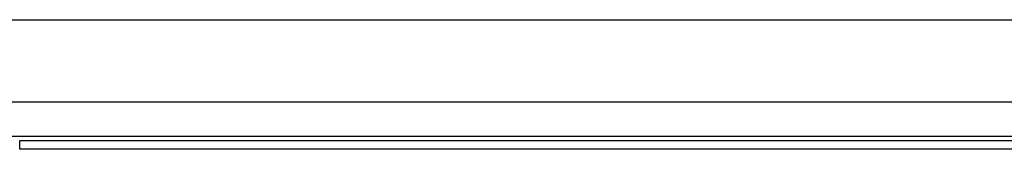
# Model space of a CAD drawing. Header units: inches. Extents: x 20 to 683, y 61 to 320.
# Tile 91 of 256: x 98.191 to 105.651, y 183.776 to 184.759. Entities that reach past the tile are written whole.
import ezdxf

# ---------------------------------------------------------------- set-up
doc = ezdxf.new("R2010")
doc.units = ezdxf.units.IN
doc.header["$MEASUREMENT"] = 0
doc.layers.add('Visible Edges(ANSI)', color=7, linetype='Continuous', lineweight=25)
doc.layers.add('Visible Tangent Edges(ANSI)', color=7, linetype='Continuous', lineweight=25)

msp = doc.modelspace()

# ---------------------------------------------------------------- linework, layer by layer
at = {"layer": 'Visible Edges(ANSI)'}
for p, q in [((93.2813, 184.7587), (163.2173, 184.7587)), ((116.4439, 184.1337), (97.8528, 184.1337)), ((98.1908, 183.8437), (116.1058, 183.8437)), ((116.1058, 183.7757), (98.1908, 183.7757))]:
    msp.add_line(p, q, dxfattribs=at)
at = {"layer": 'Visible Tangent Edges(ANSI)'}
for p, q in [((98.1244, 183.8747), (116.1723, 183.8747)), ((98.1908, 183.7757), (98.1908, 183.8437))]:
    msp.add_line(p, q, dxfattribs=at)

doc.saveas('drawing.dxf')
